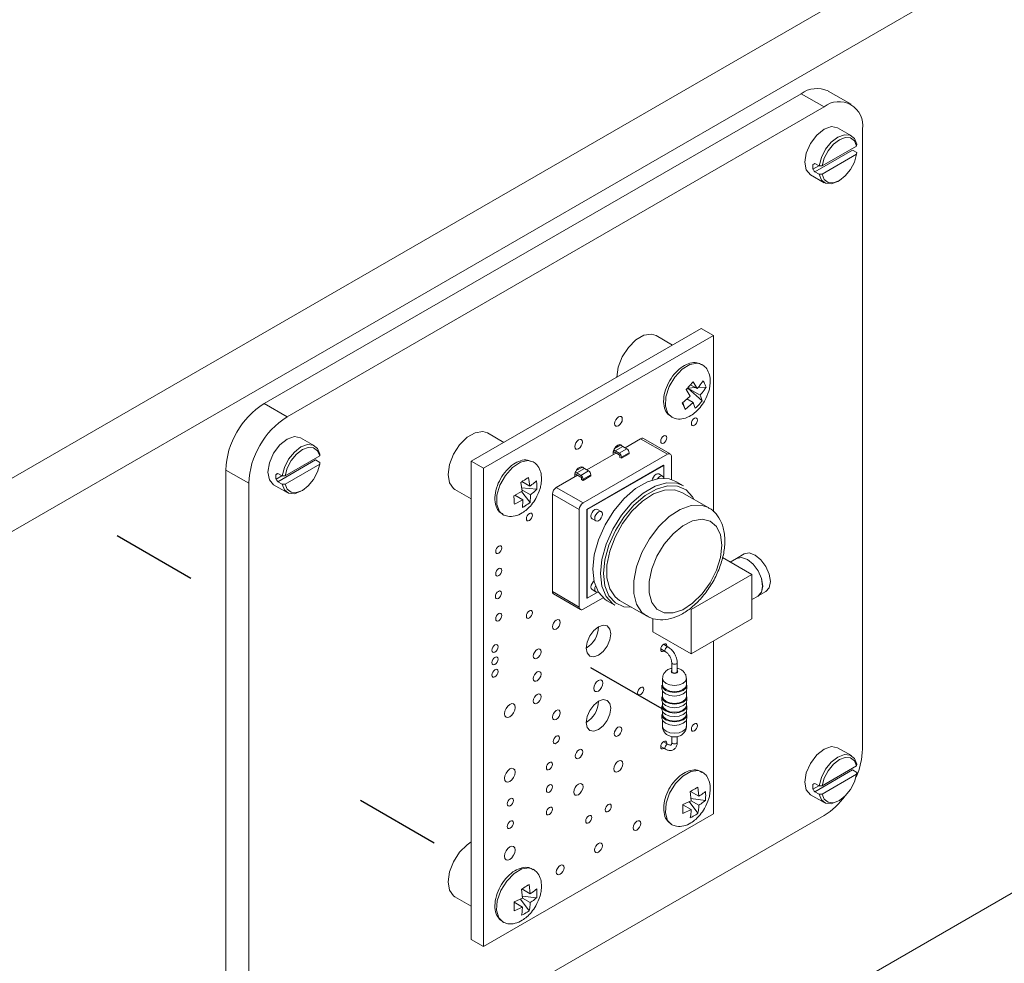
# Model space of a CAD drawing. Header units: millimetres. Extents: x 0 to 210, y 0 to 297.
# Tile 5 of 10: x 75 to 93, y 167 to 184. Entities that reach past the tile are written whole.
import ezdxf

# ---------------------------------------------------------------- set-up
doc = ezdxf.new("R2010")
doc.units = ezdxf.units.MM
doc.linetypes.add('CENTERX2', pattern=[20.32, 12.7, -2.54, 2.54, -2.54])

msp = doc.modelspace()

# ---------------------------------------------------------------- linework, layer by layer
at = {"color": 7, "linetype": 'Continuous', "lineweight": 15}
for p, q in [((74.753, 175.379), (109.543, 195.463)), ((74.753, 174.399), (109.543, 194.483)), ((89.744, 182.727), (79.844, 177.012)), ((90.168, 182.482), (89.744, 182.727)), ((90.668, 182.531), (90.243, 182.776)), ((90.168, 182.482), (80.268, 176.767)), ((90.672, 181.951), (90.418, 182.098)), ((90.875, 170.642), (90.875, 182.073)), ((90.132, 181.394), (90.769, 181.762)), ((90.769, 181.762), (90.77, 181.795)), ((89.997, 181.287), (90.691, 181.688)), ((90.132, 181.242), (90.769, 181.61)), ((90.691, 181.688), (90.77, 181.643)), ((90.77, 181.643), (90.769, 181.61)), ((89.964, 181.42), (89.997, 181.439)), ((89.964, 181.333), (90.072, 181.395)), ((89.997, 181.439), (90.075, 181.394)), ((90.075, 181.394), (90.132, 181.394)), ((89.918, 181.232), (90.172, 181.085)), ((90.075, 181.242), (89.997, 181.287)), ((90.132, 181.242), (90.075, 181.242)), ((90.422, 181.11), (90.451, 181.126)), ((87.905, 178.399), (83.662, 175.95)), ((88.131, 178.269), (83.889, 175.82)), ((87.374, 178.092), (87.074, 178.266)), ((88.131, 178.269), (87.905, 178.399)), ((88.131, 175.016), (88.131, 178.269)), ((87.827, 177.288), (87.705, 177.358)), ((87.827, 177.288), (87.756, 177.413)), ((87.697, 177.149), (87.626, 177.274)), ((87.629, 177.268), (87.658, 177.299)), ((87.658, 177.299), (87.796, 177.306)), ((87.658, 177.299), (87.92, 177.064)), ((87.883, 177.17), (87.658, 177.299)), ((87.844, 177.308), (87.993, 177.315)), ((80.268, 176.767), (79.844, 177.012)), ((87.697, 177.149), (87.553, 177.023)), ((87.608, 176.905), (87.567, 177.035)), ((87.753, 177.031), (87.608, 176.905)), ((87.753, 177.031), (87.638, 177.097)), ((84.262, 176.296), (83.962, 176.47)), ((80.773, 176.236), (80.518, 176.383)), ((86.787, 176.364), (86.5, 176.198)), ((87.282, 176.078), (86.787, 176.364)), ((87.332, 176.083), (86.837, 176.369)), ((80.87, 176.047), (80.87, 176.08)), ((87.282, 176.078), (85.726, 175.18)), ((86.331, 176.1), (85.793, 175.79)), ((86.459, 176.222), (86.317, 176.141)), ((86.392, 176.097), (86.317, 176.141)), ((86.392, 176.065), (86.317, 176.108)), ((86.534, 176.179), (86.392, 176.097)), ((86.575, 176.107), (86.434, 176.025)), ((86.575, 176.086), (86.434, 176.005)), ((86.534, 176.179), (86.459, 176.222)), ((86.575, 176.107), (86.575, 176.086)), ((80.097, 175.572), (80.792, 175.973)), ((80.233, 175.679), (80.87, 176.047)), ((80.792, 175.973), (80.87, 175.928)), ((80.87, 175.928), (80.87, 175.895)), ((83.889, 175.82), (83.662, 175.95)), ((83.662, 175.95), (83.662, 167.131)), ((86.405, 176.042), (86.405, 176.021)), ((86.434, 176.005), (86.405, 176.021)), ((86.434, 176.025), (86.434, 176.005)), ((87.353, 175.614), (87.353, 176.037)), ((79.561, 175.542), (79.137, 175.787)), ((79.137, 175.787), (79.137, 164.355)), ((80.065, 175.705), (80.097, 175.724)), ((80.097, 175.724), (80.175, 175.679)), ((80.233, 175.527), (80.87, 175.895)), ((83.889, 175.82), (83.889, 167.001)), ((85.61, 175.733), (85.752, 175.814)), ((85.685, 175.689), (85.61, 175.733)), ((85.685, 175.689), (85.826, 175.771)), ((85.826, 175.771), (85.752, 175.814)), ((87.211, 175.874), (85.797, 175.058)), ((87.213, 175.873), (85.799, 175.057)), ((87.192, 175.674), (87.121, 175.715)), ((87.213, 175.873), (87.211, 175.874)), ((87.213, 175.636), (87.213, 175.873)), ((79.561, 175.542), (79.561, 164.11)), ((80.065, 175.618), (80.172, 175.681)), ((80.175, 175.527), (80.097, 175.572)), ((80.175, 175.679), (80.233, 175.679)), ((84.603, 175.395), (84.576, 175.558)), ((84.744, 175.488), (84.598, 175.573)), ((84.744, 175.488), (84.717, 175.652)), ((85.624, 175.692), (85.231, 175.466)), ((85.685, 175.657), (85.61, 175.7)), ((85.698, 175.634), (85.698, 175.613)), ((85.698, 175.613), (85.726, 175.596)), ((85.726, 175.617), (85.868, 175.699)), ((85.726, 175.596), (85.868, 175.678)), ((85.726, 175.617), (85.726, 175.596)), ((85.868, 175.699), (85.868, 175.678)), ((87.579, 175.495), (87.438, 175.577)), ((80.018, 175.517), (80.273, 175.37)), ((80.233, 175.527), (80.175, 175.527)), ((80.523, 175.395), (80.551, 175.411)), ((83.362, 175.43), (83.662, 175.257)), ((84.603, 175.395), (84.448, 175.314)), ((84.589, 175.388), (84.748, 175.188)), ((84.593, 175.456), (84.875, 175.433)), ((84.754, 175.332), (84.599, 175.421)), ((85.726, 175.18), (85.231, 175.466)), ((88.042, 175.089), (87.547, 175.375)), ((84.613, 175.238), (84.459, 175.157)), ((84.613, 175.238), (84.466, 175.323)), ((85.656, 175.058), (85.161, 175.343)), ((85.161, 175.343), (85.161, 173.547)), ((85.656, 175.058), (85.656, 173.261)), ((85.797, 175.058), (85.797, 173.424)), ((85.799, 175.057), (85.797, 175.058)), ((85.799, 175.057), (85.799, 173.424)), ((86.061, 175.021), (85.99, 175.062)), ((85.89, 174.888), (85.961, 174.848)), ((88.838, 173.859), (88.297, 174.172)), ((88.554, 174.157), (88.439, 174.09)), ((88.696, 174.239), (88.555, 174.158)), ((88.838, 173.859), (87.721, 173.214)), ((88.838, 173.043), (88.838, 173.859)), ((85.656, 173.261), (85.161, 173.547)), ((85.799, 173.424), (86.004, 173.542)), ((85.89, 173.582), (85.961, 173.541)), ((88.955, 173.465), (89.096, 173.546)), ((85.181, 173.501), (85.676, 173.215)), ((85.726, 173.22), (86.093, 173.432)), ((85.799, 173.424), (85.797, 173.424)), ((86.168, 173.377), (86.309, 173.295)), ((86.397, 173.383), (86.892, 173.097)), ((88.838, 173.397), (88.954, 173.464)), ((87.721, 173.214), (87.721, 172.398)), ((87.014, 173.052), (87.014, 172.806)), ((87.721, 172.398), (88.838, 173.043)), ((85.679, 163.396), (102.01, 172.824)), ((87.721, 172.398), (87.014, 172.806)), ((88.131, 169.45), (88.131, 172.635)), ((87.156, 172.487), (87.244, 172.436)), ((87.294, 172.523), (87.206, 172.574)), ((87.36, 172.235), (87.36, 172.071)), ((87.46, 172.071), (87.46, 172.235)), ((87.19, 171.941), (87.19, 171.827)), ((87.63, 171.827), (87.63, 171.941)), ((87.18, 171.818), (87.18, 171.753)), ((87.64, 171.753), (87.64, 171.818)), ((87.18, 171.602), (87.18, 171.537)), ((87.19, 171.714), (87.19, 171.61)), ((87.63, 171.61), (87.63, 171.714)), ((87.64, 171.537), (87.64, 171.602)), ((87.18, 171.439), (87.18, 171.374)), ((87.19, 171.498), (87.19, 171.447)), ((87.63, 171.447), (87.63, 171.498)), ((87.64, 171.374), (87.64, 171.439)), ((87.18, 171.276), (87.18, 171.21)), ((87.19, 171.335), (87.19, 171.284)), ((87.63, 171.284), (87.63, 171.335)), ((87.64, 171.21), (87.64, 171.276)), ((87.19, 171.172), (87.19, 171.059)), ((87.63, 171.059), (87.63, 171.172)), ((87.36, 170.871), (87.36, 170.765)), ((87.46, 170.765), (87.46, 170.873)), ((87.156, 170.691), (87.244, 170.64)), ((87.294, 170.727), (87.206, 170.777)), ((87.294, 170.727), (87.293, 170.727)), ((90.672, 170.52), (90.418, 170.667)), ((90.132, 169.962), (90.769, 170.33)), ((90.769, 170.33), (90.77, 170.363)), ((89.997, 169.855), (90.691, 170.256)), ((90.132, 169.81), (90.769, 170.178)), ((90.691, 170.256), (90.77, 170.211)), ((90.77, 170.211), (90.769, 170.178)), ((87.861, 169.77), (87.844, 169.939)), ((89.964, 169.988), (89.997, 170.007)), ((89.964, 169.902), (90.072, 169.964)), ((89.997, 170.007), (90.075, 169.962)), ((90.075, 169.962), (90.132, 169.962)), ((87.719, 169.688), (87.702, 169.857)), ((87.861, 169.77), (87.705, 169.859)), ((87.715, 169.727), (87.982, 169.696)), ((89.918, 169.8), (90.172, 169.654)), ((90.075, 169.81), (89.997, 169.855)), ((90.132, 169.81), (90.075, 169.81)), ((87.719, 169.688), (87.564, 169.618)), ((87.719, 169.525), (87.564, 169.614)), ((87.684, 169.672), (87.844, 169.457)), ((87.861, 169.606), (87.719, 169.688)), ((90.422, 169.678), (90.451, 169.695)), ((80.268, 163.702), (90.168, 169.417)), ((83.889, 167.001), (88.131, 169.45)), ((87.719, 169.525), (87.564, 169.455)), ((84.749, 167.974), (84.732, 168.143)), ((83.362, 167.918), (83.662, 167.745)), ((84.608, 167.892), (84.591, 168.061)), ((84.749, 167.974), (84.594, 168.063)), ((84.604, 167.931), (84.871, 167.9)), ((84.608, 167.892), (84.453, 167.822)), ((84.608, 167.729), (84.453, 167.818)), ((84.608, 167.729), (84.453, 167.659)), ((84.573, 167.876), (84.732, 167.661)), ((84.749, 167.81), (84.608, 167.892)), ((83.889, 167.001), (83.662, 167.131))]:
    msp.add_line(p, q, dxfattribs=at)
at = {"color": 8, "linetype": 'Continuous', "lineweight": 15}
for p, q in [((86.42, 176.25), (86.306, 176.185)), ((85.599, 175.777), (85.712, 175.842))]:
    msp.add_line(p, q, dxfattribs=at)
at = {"color": 7, "linetype": 'CENTERX2'}
for p, q in [((78.496, 173.786), (77.137, 174.571)), ((85.862, 172.148), (87.221, 171.364)), ((81.621, 169.698), (82.98, 168.913))]:
    msp.add_line(p, q, dxfattribs=at)
at = {"color": 7, "linetype": 'Continuous', "lineweight": 15, "flags": 128}
for points in [[(90.418, 182.098), (90.303, 182.12), (90.168, 182.073), (90.032, 181.964), (89.918, 181.809), (89.841, 181.633), (89.814, 181.461), (89.841, 181.32), (89.918, 181.232), (89.918, 181.232)], [(90.77, 181.795), (90.727, 181.901), (90.648, 181.963), (90.542, 181.971), (90.422, 181.926), (90.302, 181.833), (90.197, 181.702), (90.118, 181.55), (90.075, 181.394)], [(90.769, 181.762), (90.729, 181.857), (90.656, 181.912), (90.56, 181.919), (90.451, 181.877), (90.342, 181.793), (90.245, 181.674), (90.173, 181.536), (90.132, 181.394)], [(90.132, 181.242), (90.173, 181.146), (90.245, 181.092), (90.342, 181.085), (90.451, 181.126), (90.56, 181.211), (90.656, 181.329), (90.729, 181.467), (90.769, 181.61)], [(90.075, 181.242), (90.118, 181.135), (90.197, 181.074), (90.302, 181.065), (90.422, 181.11), (90.422, 181.11)], [(87.074, 178.266), (86.986, 178.293), (86.847, 178.271), (86.7, 178.186), (86.562, 178.048), (86.449, 177.873), (86.375, 177.683), (86.349, 177.501)], [(87.918, 177.732), (87.834, 177.758), (87.696, 177.735), (87.551, 177.645), (87.417, 177.502), (87.313, 177.325), (87.252, 177.137), (87.243, 176.964), (87.288, 176.83), (87.363, 176.759)], [(86.378, 176.766), (86.351, 176.745), (86.328, 176.714), (86.312, 176.678), (86.307, 176.644), (86.312, 176.616), (86.328, 176.598), (86.351, 176.594), (86.378, 176.603), (86.405, 176.625), (86.428, 176.656), (86.443, 176.691), (86.448, 176.726), (86.443, 176.754), (86.428, 176.771), (86.405, 176.776), (86.378, 176.766)], [(87.778, 176.742), (87.756, 176.724), (87.738, 176.7), (87.726, 176.672), (87.722, 176.644), (87.726, 176.622), (87.738, 176.608), (87.756, 176.604), (87.778, 176.612), (87.8, 176.629), (87.818, 176.654), (87.83, 176.682), (87.834, 176.709), (87.83, 176.732), (87.818, 176.746), (87.8, 176.749), (87.778, 176.742)], [(83.962, 176.47), (83.875, 176.497), (83.736, 176.475), (83.589, 176.39), (83.45, 176.252), (83.337, 176.077), (83.264, 175.887), (83.238, 175.705), (83.264, 175.552), (83.337, 175.447), (83.362, 175.43)], [(80.518, 176.383), (80.404, 176.406), (80.268, 176.358), (80.133, 176.249), (80.018, 176.095), (79.942, 175.918), (79.915, 175.746), (79.942, 175.605), (80.018, 175.517), (80.018, 175.517)], [(85.642, 176.342), (85.615, 176.32), (85.592, 176.289), (85.577, 176.254), (85.572, 176.219), (85.577, 176.191), (85.592, 176.174), (85.615, 176.169), (85.642, 176.179), (85.67, 176.2), (85.692, 176.231), (85.708, 176.267), (85.713, 176.301), (85.708, 176.329), (85.692, 176.347), (85.67, 176.351), (85.642, 176.342)], [(87.212, 176.415), (87.191, 176.398), (87.172, 176.373), (87.16, 176.345), (87.156, 176.318), (87.16, 176.295), (87.172, 176.281), (87.191, 176.278), (87.212, 176.285), (87.234, 176.302), (87.252, 176.327), (87.264, 176.355), (87.269, 176.383), (87.264, 176.405), (87.252, 176.419), (87.234, 176.423), (87.212, 176.415)], [(80.87, 176.08), (80.827, 176.187), (80.748, 176.248), (80.643, 176.257), (80.523, 176.212), (80.403, 176.118), (80.297, 175.987), (80.218, 175.835), (80.175, 175.679)], [(80.87, 176.047), (80.829, 176.142), (80.757, 176.197), (80.66, 176.204), (80.551, 176.163), (80.442, 176.078), (80.346, 175.96), (80.273, 175.821), (80.233, 175.679)], [(86.438, 176.236), (86.424, 176.25), (86.396, 176.255), (86.364, 176.244)], [(84.807, 175.936), (84.709, 175.963), (84.569, 175.932), (84.424, 175.836), (84.293, 175.688), (84.193, 175.508), (84.137, 175.321), (84.135, 175.151), (84.185, 175.022), (84.252, 174.963)], [(80.233, 175.527), (80.273, 175.432), (80.346, 175.377), (80.442, 175.37), (80.551, 175.411), (80.66, 175.496), (80.757, 175.614), (80.829, 175.753), (80.87, 175.895)], [(85.73, 175.828), (85.716, 175.842), (85.689, 175.847), (85.656, 175.836)], [(87.121, 175.715), (87.098, 175.719), (87.071, 175.71), (87.044, 175.688), (87.021, 175.657), (87.006, 175.622), (87.002, 175.603)], [(86.168, 173.377), (86.13, 173.401), (86.008, 173.536), (85.931, 173.725), (85.905, 173.959), (85.931, 174.222), (86.008, 174.5), (86.13, 174.777), (86.293, 175.036), (86.484, 175.263), (86.694, 175.444), (86.911, 175.569), (87.121, 175.63), (87.313, 175.625), (87.438, 175.577)], [(86.309, 173.295), (86.272, 173.32), (86.149, 173.454), (86.072, 173.644), (86.046, 173.877), (86.072, 174.14), (86.149, 174.418), (86.272, 174.695), (86.434, 174.954), (86.626, 175.181), (86.836, 175.362), (87.052, 175.487), (87.263, 175.549), (87.454, 175.543), (87.579, 175.495)], [(87.212, 175.636), (87.207, 175.656), (87.192, 175.674), (87.169, 175.678), (87.142, 175.669), (87.115, 175.647), (87.099, 175.627)], [(80.175, 175.527), (80.218, 175.42), (80.297, 175.359), (80.403, 175.35), (80.523, 175.395), (80.523, 175.395)], [(86.616, 173.257), (86.478, 173.267), (86.321, 173.337), (86.202, 173.468), (86.128, 173.651), (86.103, 173.877), (86.128, 174.132), (86.202, 174.401), (86.321, 174.669), (86.478, 174.92), (86.664, 175.14), (86.868, 175.316), (87.077, 175.437), (87.281, 175.496), (87.466, 175.491), (87.623, 175.421), (87.742, 175.29), (87.766, 175.248)], [(86.397, 173.383), (86.315, 173.447), (86.216, 173.597), (86.166, 173.796), (86.166, 174.031), (86.216, 174.288), (86.315, 174.551), (86.454, 174.803), (86.626, 175.029), (86.82, 175.213), (87.023, 175.346), (87.224, 175.417), (87.408, 175.423), (87.547, 175.375)], [(84.737, 174.987), (84.716, 174.969), (84.697, 174.944), (84.685, 174.916), (84.681, 174.889), (84.685, 174.866), (84.697, 174.852), (84.716, 174.849), (84.737, 174.856), (84.759, 174.874), (84.777, 174.898), (84.789, 174.927), (84.794, 174.954), (84.789, 174.976), (84.777, 174.99), (84.759, 174.994), (84.737, 174.987)], [(85.99, 175.062), (85.967, 175.066), (85.94, 175.057), (85.913, 175.035), (85.89, 175.004), (85.875, 174.969), (85.869, 174.934), (85.875, 174.906), (85.89, 174.888), (85.89, 174.888)], [(85.94, 174.893), (85.945, 174.865), (85.961, 174.848), (85.984, 174.843), (86.011, 174.853), (86.038, 174.874), (86.061, 174.905), (86.076, 174.941), (86.081, 174.975), (86.076, 175.003), (86.061, 175.021), (86.038, 175.025), (86.011, 175.016), (85.984, 174.994), (85.961, 174.963), (85.945, 174.928), (85.94, 174.893)], [(88.281, 174.399), (88.256, 174.176), (88.183, 173.94), (88.067, 173.709), (87.918, 173.501), (87.745, 173.331), (87.563, 173.211), (87.384, 173.151), (87.221, 173.154), (87.088, 173.221), (86.993, 173.347), (86.943, 173.522), (86.943, 173.733), (86.993, 173.965), (87.088, 174.2), (87.221, 174.422), (87.384, 174.613), (87.563, 174.759), (87.745, 174.85), (87.918, 174.879), (88.067, 174.843), (88.183, 174.746), (88.256, 174.594), (88.281, 174.399)], [(84.171, 174.384), (84.15, 174.366), (84.132, 174.342), (84.119, 174.313), (84.115, 174.286), (84.119, 174.264), (84.132, 174.249), (84.15, 174.246), (84.171, 174.253), (84.193, 174.271), (84.211, 174.295), (84.224, 174.324), (84.228, 174.351), (84.224, 174.374), (84.211, 174.388), (84.193, 174.391), (84.171, 174.384)], [(88.554, 174.157), (88.645, 174.175), (88.754, 174.137)], [(88.555, 174.158), (88.647, 174.175), (88.755, 174.138)], [(88.696, 174.239), (88.788, 174.257), (88.896, 174.219)], [(88.754, 174.137), (88.862, 174.05), (88.954, 173.926), (89.015, 173.785), (89.036, 173.647), (89.015, 173.535), (88.954, 173.464), (88.954, 173.464)], [(88.755, 174.138), (88.863, 174.05), (88.955, 173.927), (89.016, 173.785), (89.038, 173.648), (89.016, 173.535), (88.955, 173.465), (88.955, 173.465)], [(88.896, 174.219), (89.005, 174.132), (89.096, 174.008), (89.158, 173.867), (89.179, 173.73), (89.158, 173.617), (89.096, 173.546), (89.096, 173.546)], [(84.171, 173.969), (84.15, 173.951), (84.132, 173.927), (84.119, 173.899), (84.115, 173.871), (84.119, 173.849), (84.132, 173.835), (84.15, 173.831), (84.171, 173.839), (84.193, 173.856), (84.211, 173.881), (84.224, 173.909), (84.228, 173.936), (84.224, 173.959), (84.211, 173.973), (84.193, 173.976), (84.171, 173.969)], [(85.927, 173.741), (85.913, 173.728), (85.89, 173.697), (85.875, 173.662), (85.869, 173.628), (85.875, 173.6), (85.89, 173.582), (85.89, 173.582)], [(84.165, 173.55), (84.143, 173.533), (84.125, 173.508), (84.113, 173.48), (84.108, 173.452), (84.113, 173.43), (84.125, 173.416), (84.143, 173.412), (84.165, 173.42), (84.186, 173.437), (84.205, 173.462), (84.217, 173.49), (84.221, 173.518), (84.217, 173.54), (84.205, 173.554), (84.186, 173.558), (84.165, 173.55)], [(85.955, 173.646), (85.945, 173.621), (85.94, 173.587), (85.945, 173.559), (85.961, 173.541), (85.984, 173.537), (86.004, 173.542)], [(84.737, 173.19), (84.716, 173.173), (84.697, 173.148), (84.685, 173.12), (84.681, 173.092), (84.685, 173.07), (84.697, 173.056), (84.716, 173.052), (84.737, 173.06), (84.759, 173.077), (84.777, 173.102), (84.789, 173.13), (84.794, 173.157), (84.789, 173.18), (84.777, 173.194), (84.759, 173.197), (84.737, 173.19)], [(84.171, 173.139), (84.15, 173.122), (84.132, 173.097), (84.119, 173.069), (84.115, 173.042), (84.119, 173.019), (84.132, 173.005), (84.15, 173.001), (84.171, 173.009), (84.193, 173.026), (84.211, 173.051), (84.224, 173.079), (84.228, 173.107), (84.224, 173.129), (84.211, 173.143), (84.193, 173.147), (84.171, 173.139)], [(85.232, 173.019), (85.205, 172.997), (85.182, 172.966), (85.167, 172.93), (85.161, 172.896), (85.167, 172.868), (85.182, 172.85), (85.205, 172.846), (85.232, 172.855), (85.259, 172.877), (85.282, 172.908), (85.298, 172.943), (85.303, 172.978), (85.298, 173.006), (85.282, 173.024), (85.259, 173.028), (85.232, 173.019)], [(86.01, 172.896), (85.923, 172.826), (85.85, 172.727), (85.801, 172.614), (85.784, 172.504), (85.801, 172.414), (85.85, 172.357), (85.923, 172.343), (86.01, 172.373), (86.097, 172.443), (86.17, 172.542), (86.219, 172.655), (86.236, 172.765), (86.219, 172.855), (86.17, 172.912), (86.097, 172.926), (86.01, 172.896)], [(84.101, 172.561), (84.079, 172.544), (84.061, 172.519), (84.049, 172.491), (84.045, 172.464), (84.049, 172.441), (84.061, 172.427), (84.079, 172.424), (84.101, 172.431), (84.123, 172.449), (84.141, 172.473), (84.153, 172.501), (84.157, 172.529), (84.153, 172.551), (84.141, 172.565), (84.123, 172.569), (84.101, 172.561)], [(84.879, 172.478), (84.852, 172.456), (84.829, 172.425), (84.813, 172.39), (84.808, 172.356), (84.813, 172.327), (84.829, 172.31), (84.852, 172.305), (84.879, 172.315), (84.906, 172.337), (84.929, 172.368), (84.944, 172.403), (84.95, 172.437), (84.944, 172.465), (84.929, 172.483), (84.906, 172.488), (84.879, 172.478)], [(87.212, 172.578), (87.191, 172.56), (87.172, 172.535), (87.16, 172.507), (87.156, 172.48), (87.16, 172.457), (87.172, 172.443), (87.191, 172.44), (87.212, 172.447), (87.218, 172.451)], [(87.268, 172.538), (87.269, 172.545), (87.264, 172.567), (87.252, 172.581), (87.234, 172.585), (87.212, 172.578)], [(84.101, 172.333), (84.079, 172.315), (84.061, 172.291), (84.049, 172.263), (84.045, 172.235), (84.049, 172.213), (84.061, 172.199), (84.079, 172.195), (84.101, 172.203), (84.123, 172.22), (84.141, 172.245), (84.153, 172.273), (84.157, 172.3), (84.153, 172.323), (84.141, 172.337), (84.123, 172.34), (84.101, 172.333)], [(84.101, 172.104), (84.079, 172.087), (84.061, 172.062), (84.049, 172.034), (84.045, 172.007), (84.049, 171.984), (84.061, 171.97), (84.079, 171.967), (84.101, 171.974), (84.123, 171.991), (84.141, 172.016), (84.153, 172.044), (84.157, 172.072), (84.153, 172.094), (84.141, 172.108), (84.123, 172.112), (84.101, 172.104)], [(84.879, 172.063), (84.852, 172.042), (84.829, 172.011), (84.813, 171.975), (84.808, 171.941), (84.813, 171.913), (84.829, 171.895), (84.852, 171.891), (84.879, 171.9), (84.906, 171.922), (84.929, 171.953), (84.944, 171.988), (84.95, 172.023), (84.944, 172.051), (84.929, 172.068), (84.906, 172.073), (84.879, 172.063)], [(86.007, 171.907), (85.975, 171.881), (85.947, 171.844), (85.929, 171.801), (85.922, 171.76), (85.929, 171.727), (85.947, 171.705), (85.975, 171.7), (86.007, 171.711), (86.039, 171.737), (86.067, 171.775), (86.085, 171.817), (86.092, 171.858), (86.085, 171.892), (86.067, 171.913), (86.039, 171.918), (86.007, 171.907)], [(87.36, 172.071), (87.364, 172.06), (87.375, 172.051)], [(87.375, 172.051), (87.391, 172.045), (87.41, 172.043), (87.429, 172.045), (87.446, 172.051), (87.456, 172.06), (87.46, 172.071)], [(86.788, 171.777), (86.766, 171.759), (86.748, 171.735), (86.736, 171.706), (86.731, 171.679), (86.736, 171.656), (86.748, 171.642), (86.766, 171.639), (86.788, 171.646), (86.81, 171.664), (86.828, 171.689), (86.84, 171.717), (86.844, 171.744), (86.84, 171.767), (86.828, 171.781), (86.81, 171.784), (86.788, 171.777)], [(87.248, 171.724), (87.198, 171.768), (87.18, 171.818)], [(87.18, 171.753), (87.198, 171.702), (87.248, 171.659), (87.322, 171.63), (87.41, 171.62), (87.498, 171.63), (87.573, 171.659), (87.623, 171.702), (87.64, 171.753), (87.64, 171.753)], [(87.19, 171.827), (87.207, 171.778), (87.255, 171.737)], [(87.64, 171.818), (87.623, 171.768), (87.573, 171.724), (87.498, 171.696), (87.41, 171.686), (87.322, 171.696), (87.248, 171.724)], [(87.255, 171.737), (87.326, 171.709), (87.41, 171.7), (87.494, 171.709), (87.566, 171.737), (87.613, 171.778), (87.63, 171.827)], [(84.879, 171.649), (84.852, 171.627), (84.829, 171.596), (84.813, 171.56), (84.808, 171.526), (84.813, 171.498), (84.829, 171.48), (84.852, 171.476), (84.879, 171.485), (84.906, 171.507), (84.929, 171.538), (84.944, 171.573), (84.95, 171.608), (84.944, 171.636), (84.929, 171.654), (84.906, 171.658), (84.879, 171.649)], [(86.01, 171.524), (85.923, 171.454), (85.85, 171.355), (85.8, 171.242), (85.783, 171.132), (85.8, 171.042), (85.85, 170.985), (85.923, 170.971), (86.01, 171.001), (86.096, 171.071), (86.17, 171.17), (86.219, 171.283), (86.236, 171.393), (86.219, 171.483), (86.17, 171.539), (86.096, 171.554), (86.01, 171.524)], [(87.248, 171.508), (87.198, 171.551), (87.18, 171.602)], [(87.19, 171.61), (87.207, 171.562), (87.255, 171.521)], [(87.64, 171.602), (87.623, 171.551), (87.573, 171.508), (87.498, 171.48), (87.41, 171.47), (87.322, 171.48), (87.248, 171.508)], [(87.255, 171.521), (87.326, 171.493), (87.41, 171.483), (87.494, 171.493), (87.566, 171.521), (87.613, 171.562), (87.63, 171.61)], [(84.375, 171.466), (84.337, 171.435), (84.305, 171.392), (84.284, 171.342), (84.276, 171.294), (84.284, 171.255), (84.305, 171.23), (84.337, 171.224), (84.375, 171.237), (84.413, 171.267), (84.445, 171.311), (84.467, 171.36), (84.474, 171.408), (84.467, 171.448), (84.445, 171.473), (84.413, 171.479), (84.375, 171.466)], [(85.232, 171.353), (85.205, 171.331), (85.182, 171.3), (85.167, 171.265), (85.161, 171.23), (85.167, 171.202), (85.182, 171.184), (85.205, 171.18), (85.232, 171.189), (85.259, 171.211), (85.282, 171.242), (85.298, 171.278), (85.303, 171.312), (85.298, 171.34), (85.282, 171.358), (85.259, 171.362), (85.232, 171.353)], [(87.18, 171.537), (87.198, 171.486), (87.248, 171.443), (87.322, 171.414), (87.41, 171.404), (87.498, 171.414), (87.573, 171.443), (87.623, 171.486), (87.64, 171.537), (87.64, 171.537)], [(87.248, 171.345), (87.198, 171.388), (87.18, 171.439)], [(87.18, 171.374), (87.198, 171.323), (87.248, 171.28), (87.322, 171.251), (87.41, 171.241), (87.498, 171.251), (87.573, 171.28), (87.623, 171.323), (87.64, 171.374), (87.64, 171.374)], [(87.19, 171.447), (87.207, 171.399), (87.255, 171.357)], [(87.64, 171.439), (87.623, 171.388), (87.573, 171.345), (87.498, 171.316), (87.41, 171.306), (87.322, 171.316), (87.248, 171.345)], [(87.255, 171.357), (87.326, 171.33), (87.41, 171.32), (87.494, 171.33), (87.566, 171.357), (87.613, 171.399), (87.63, 171.447)], [(87.248, 171.182), (87.198, 171.225), (87.18, 171.276)], [(87.18, 171.21), (87.198, 171.16), (87.248, 171.116), (87.322, 171.088), (87.41, 171.078), (87.498, 171.088), (87.573, 171.116), (87.623, 171.16), (87.64, 171.21)], [(87.19, 171.284), (87.207, 171.235), (87.255, 171.194)], [(87.64, 171.276), (87.623, 171.225), (87.573, 171.182), (87.498, 171.153), (87.41, 171.143), (87.322, 171.153), (87.248, 171.182)], [(87.255, 171.194), (87.326, 171.167), (87.41, 171.157), (87.494, 171.167), (87.566, 171.194), (87.613, 171.235), (87.63, 171.284)], [(86.369, 171.043), (86.343, 171.022), (86.321, 170.992), (86.306, 170.958), (86.301, 170.925), (86.306, 170.898), (86.321, 170.881), (86.343, 170.876), (86.369, 170.885), (86.395, 170.906), (86.417, 170.936), (86.432, 170.97), (86.437, 171.004), (86.432, 171.031), (86.417, 171.048), (86.395, 171.052), (86.369, 171.043)], [(87.778, 171.108), (87.756, 171.09), (87.738, 171.066), (87.726, 171.037), (87.722, 171.01), (87.726, 170.987), (87.738, 170.973), (87.756, 170.97), (87.778, 170.977), (87.8, 170.995), (87.818, 171.019), (87.83, 171.048), (87.834, 171.075), (87.83, 171.097), (87.818, 171.112), (87.8, 171.115), (87.778, 171.108)], [(85.232, 170.879), (85.211, 170.861), (85.192, 170.837), (85.18, 170.808), (85.176, 170.781), (85.18, 170.758), (85.192, 170.744), (85.211, 170.741), (85.232, 170.748), (85.254, 170.766), (85.272, 170.79), (85.285, 170.819), (85.289, 170.846), (85.285, 170.869), (85.272, 170.883), (85.254, 170.886), (85.232, 170.879)], [(85.651, 170.628), (85.625, 170.607), (85.602, 170.577), (85.588, 170.543), (85.582, 170.51), (85.588, 170.483), (85.602, 170.466), (85.625, 170.462), (85.651, 170.471), (85.677, 170.492), (85.699, 170.522), (85.714, 170.556), (85.719, 170.589), (85.714, 170.616), (85.699, 170.633), (85.677, 170.637), (85.651, 170.628)], [(87.212, 170.781), (87.191, 170.764), (87.172, 170.739), (87.16, 170.711), (87.156, 170.683), (87.16, 170.661), (87.172, 170.647), (87.191, 170.643), (87.212, 170.651), (87.218, 170.655)], [(87.268, 170.741), (87.269, 170.748), (87.264, 170.771), (87.252, 170.785), (87.234, 170.789), (87.212, 170.781)], [(90.418, 170.667), (90.303, 170.689), (90.168, 170.642), (90.032, 170.533), (89.918, 170.378), (89.841, 170.201), (89.814, 170.029), (89.841, 169.889), (89.918, 169.8), (89.918, 169.8)], [(90.77, 170.363), (90.727, 170.47), (90.648, 170.531), (90.542, 170.54), (90.422, 170.495), (90.302, 170.401), (90.197, 170.271), (90.118, 170.118), (90.075, 169.962)], [(90.769, 170.33), (90.729, 170.426), (90.656, 170.48), (90.56, 170.487), (90.451, 170.446), (90.342, 170.361), (90.245, 170.243), (90.173, 170.105), (90.132, 169.962)], [(84.375, 170.274), (84.337, 170.243), (84.305, 170.2), (84.284, 170.15), (84.276, 170.102), (84.284, 170.062), (84.305, 170.038), (84.337, 170.031), (84.375, 170.045), (84.413, 170.075), (84.445, 170.119), (84.467, 170.168), (84.474, 170.216), (84.467, 170.256), (84.445, 170.28), (84.413, 170.287), (84.375, 170.274)], [(85.105, 170.394), (85.083, 170.377), (85.065, 170.352), (85.053, 170.324), (85.048, 170.296), (85.053, 170.274), (85.065, 170.26), (85.083, 170.256), (85.105, 170.264), (85.127, 170.281), (85.145, 170.306), (85.157, 170.334), (85.162, 170.362), (85.157, 170.384), (85.145, 170.398), (85.127, 170.402), (85.105, 170.394)], [(86.375, 170.421), (86.342, 170.395), (86.315, 170.358), (86.297, 170.315), (86.29, 170.274), (86.297, 170.24), (86.315, 170.219), (86.342, 170.214), (86.375, 170.225), (86.407, 170.251), (86.435, 170.288), (86.453, 170.331), (86.46, 170.372), (86.453, 170.406), (86.435, 170.427), (86.407, 170.432), (86.375, 170.421)], [(87.92, 170.219), (87.845, 170.245), (87.709, 170.227), (87.564, 170.143), (87.428, 170.004), (87.32, 169.829), (87.255, 169.641), (87.242, 169.466), (87.282, 169.327), (87.363, 169.247)], [(90.132, 169.81), (90.173, 169.715), (90.245, 169.66), (90.342, 169.653), (90.451, 169.695), (90.56, 169.779), (90.656, 169.898), (90.729, 170.036), (90.769, 170.178)], [(85.105, 169.979), (85.083, 169.962), (85.065, 169.937), (85.053, 169.909), (85.048, 169.882), (85.053, 169.859), (85.065, 169.845), (85.083, 169.841), (85.105, 169.849), (85.127, 169.866), (85.145, 169.891), (85.157, 169.919), (85.162, 169.947), (85.157, 169.969), (85.145, 169.983), (85.127, 169.987), (85.105, 169.979)], [(85.639, 169.996), (85.607, 169.97), (85.579, 169.933), (85.561, 169.89), (85.554, 169.849), (85.561, 169.816), (85.579, 169.794), (85.607, 169.789), (85.639, 169.8), (85.672, 169.827), (85.699, 169.864), (85.718, 169.906), (85.724, 169.947), (85.718, 169.981), (85.699, 170.002), (85.672, 170.007), (85.639, 169.996)], [(84.384, 169.726), (84.362, 169.709), (84.344, 169.684), (84.332, 169.656), (84.327, 169.629), (84.332, 169.606), (84.344, 169.592), (84.362, 169.589), (84.384, 169.596), (84.405, 169.614), (84.424, 169.638), (84.436, 169.666), (84.44, 169.694), (84.436, 169.716), (84.424, 169.73), (84.405, 169.734), (84.384, 169.726)], [(90.075, 169.81), (90.118, 169.703), (90.197, 169.642), (90.302, 169.633), (90.422, 169.678), (90.422, 169.678)], [(85.105, 169.565), (85.083, 169.547), (85.065, 169.522), (85.053, 169.494), (85.048, 169.467), (85.053, 169.444), (85.065, 169.43), (85.083, 169.427), (85.105, 169.434), (85.127, 169.452), (85.145, 169.476), (85.157, 169.505), (85.162, 169.532), (85.157, 169.555), (85.145, 169.569), (85.127, 169.572), (85.105, 169.565)], [(86.19, 169.619), (86.168, 169.602), (86.15, 169.577), (86.137, 169.549), (86.133, 169.521), (86.137, 169.499), (86.15, 169.485), (86.168, 169.481), (86.19, 169.489), (86.211, 169.506), (86.229, 169.531), (86.242, 169.559), (86.246, 169.586), (86.242, 169.609), (86.229, 169.623), (86.211, 169.627), (86.19, 169.619)], [(85.83, 169.412), (85.809, 169.394), (85.79, 169.37), (85.778, 169.341), (85.774, 169.314), (85.778, 169.292), (85.79, 169.277), (85.809, 169.274), (85.83, 169.281), (85.852, 169.299), (85.87, 169.324), (85.882, 169.352), (85.887, 169.379), (85.882, 169.402), (85.87, 169.416), (85.852, 169.419), (85.83, 169.412)], [(84.384, 169.312), (84.362, 169.294), (84.344, 169.27), (84.332, 169.241), (84.327, 169.214), (84.332, 169.191), (84.344, 169.177), (84.362, 169.174), (84.384, 169.181), (84.405, 169.199), (84.424, 169.223), (84.436, 169.252), (84.44, 169.279), (84.436, 169.301), (84.424, 169.316), (84.405, 169.319), (84.384, 169.312)], [(86.717, 169.311), (86.69, 169.29), (86.667, 169.259), (86.652, 169.223), (86.646, 169.189), (86.652, 169.161), (86.667, 169.143), (86.69, 169.139), (86.717, 169.148), (86.744, 169.17), (86.767, 169.201), (86.783, 169.236), (86.788, 169.271), (86.783, 169.299), (86.767, 169.316), (86.744, 169.321), (86.717, 169.311)], [(83.662, 168.928), (83.589, 168.878), (83.45, 168.74), (83.337, 168.565), (83.264, 168.375), (83.238, 168.193), (83.264, 168.04), (83.337, 167.935), (83.362, 167.918)], [(84.375, 168.837), (84.337, 168.806), (84.305, 168.763), (84.284, 168.713), (84.276, 168.665), (84.284, 168.626), (84.305, 168.601), (84.337, 168.595), (84.375, 168.608), (84.413, 168.638), (84.445, 168.682), (84.467, 168.731), (84.474, 168.779), (84.467, 168.819), (84.445, 168.844), (84.413, 168.85), (84.375, 168.837)], [(86.01, 168.903), (85.983, 168.881), (85.96, 168.85), (85.945, 168.815), (85.939, 168.781), (85.945, 168.752), (85.96, 168.735), (85.983, 168.73), (86.01, 168.74), (86.037, 168.762), (86.06, 168.792), (86.075, 168.828), (86.081, 168.862), (86.075, 168.89), (86.06, 168.908), (86.037, 168.913), (86.01, 168.903)], [(85.303, 168.495), (85.276, 168.473), (85.253, 168.442), (85.238, 168.407), (85.232, 168.372), (85.238, 168.344), (85.253, 168.327), (85.276, 168.322), (85.303, 168.332), (85.33, 168.353), (85.353, 168.384), (85.368, 168.42), (85.374, 168.454), (85.368, 168.482), (85.353, 168.5), (85.33, 168.504), (85.303, 168.495)], [(84.808, 168.423), (84.734, 168.449), (84.598, 168.431), (84.452, 168.347), (84.317, 168.208), (84.209, 168.033), (84.144, 167.845), (84.131, 167.67), (84.171, 167.531), (84.252, 167.451)]]:
    msp.add_lwpolyline(points, dxfattribs=at)
at = {"color": 8, "linetype": 'Continuous', "lineweight": 15, "flags": 128}
for points in [[(86.892, 173.098), (86.809, 173.162), (86.711, 173.311), (86.661, 173.51), (86.661, 173.745), (86.711, 174.002), (86.809, 174.265), (86.949, 174.518), (87.121, 174.743), (87.315, 174.928), (87.518, 175.06), (87.719, 175.131), (87.903, 175.138), (88.036, 175.093)], [(87.233, 172.459), (87.236, 172.477), (87.244, 172.494), (87.255, 172.51), (87.269, 172.521), (87.282, 172.525), (87.294, 172.523), (87.294, 172.523)], [(87.244, 172.436), (87.236, 172.445), (87.233, 172.459)], [(87.36, 172.091), (87.355, 172.085), (87.35, 172.071), (87.355, 172.058), (87.368, 172.047)], [(87.36, 172.235), (87.364, 172.224), (87.375, 172.214)], [(87.368, 172.047), (87.387, 172.039), (87.41, 172.037), (87.433, 172.039), (87.453, 172.047), (87.466, 172.058), (87.47, 172.071), (87.466, 172.085), (87.46, 172.091)], [(87.375, 172.214), (87.391, 172.208), (87.41, 172.206), (87.429, 172.208), (87.446, 172.214), (87.456, 172.224), (87.46, 172.235), (87.46, 172.235)], [(87.19, 171.941), (87.19, 171.941), (87.207, 171.892), (87.255, 171.851)], [(87.255, 171.851), (87.326, 171.823), (87.41, 171.814), (87.494, 171.823), (87.566, 171.851), (87.613, 171.892), (87.63, 171.941)], [(87.19, 171.059), (87.207, 171.01), (87.255, 170.969)], [(87.255, 170.969), (87.326, 170.942), (87.41, 170.932), (87.494, 170.942), (87.566, 170.969), (87.613, 171.01), (87.63, 171.059)], [(87.293, 170.727), (87.282, 170.729), (87.269, 170.724), (87.255, 170.713), (87.244, 170.698), (87.236, 170.68), (87.233, 170.663)], [(87.36, 170.765), (87.364, 170.754), (87.375, 170.745)], [(87.375, 170.745), (87.391, 170.738), (87.41, 170.736), (87.429, 170.738), (87.446, 170.745), (87.456, 170.754), (87.46, 170.765)]]:
    msp.add_lwpolyline(points, dxfattribs=at)
at = {"color": 7, "linetype": 'Continuous', "lineweight": 15}
for centre, radius, start, end in [((90.036, 182.318), 0.503, 65.693, 125.6177), ((90.444, 182.143), 0.437, 350.786, 129.2033), ((90.433, 181.377), 0.471, 174.716, 185.284), ((80.672, 175.717), 1.537, 122.6054, 177.3945), ((81.096, 175.472), 1.537, 122.6054, 177.3945), ((86.816, 176.323), 0.0503, 65.6916, 125.6181), ((86.448, 176.099), 0.168, 120.1762, 189.0075), ((86.44, 176.318), 0.243, 230.0632, 239.7634), ((86.416, 176.311), 0.197, 230.9365, 239.7967), ((86.343, 176.021), 0.0903, 2.5104, 57.2782), ((86.563, 176.4), 0.206, 228.1462, 239.6283), ((86.485, 176.103), 0.0903, 2.5104, 57.2782), ((87.31, 176.044), 0.0437, 350.785, 129.2042), ((86.376, 176.041), 0.0288, 2.2945, 57.0749), ((85.741, 175.69), 0.168, 120.1743, 189.0102), ((85.732, 175.91), 0.243, 230.0295, 239.7612), ((85.709, 175.903), 0.197, 230.9365, 239.7967), ((85.855, 175.992), 0.206, 228.4876, 239.6368), ((85.778, 175.695), 0.0903, 2.5104, 57.2782), ((80.533, 175.662), 0.471, 174.7116, 185.2884), ((85.636, 175.613), 0.0903, 2.5104, 57.2782), ((85.669, 175.632), 0.0288, 2.2945, 57.0749), ((85.314, 175.336), 0.154, 122.6046, 177.3959), ((85.809, 175.051), 0.154, 122.6046, 177.3959), ((85.208, 173.541), 0.048, 172.7426, 235.9408), ((85.699, 173.254), 0.0437, 170.7846, 309.2032), ((85.542, 172.905), 0.468, 301.0999, 358.9055), ((85.541, 171.533), 0.468, 301.0999, 358.9055), ((89.536, 170.673), 1.34, 335.8328, 358.679), ((90.433, 169.945), 0.471, 174.716, 185.284), ((89.472, 170.561), 1.339, 301.3189, 324.1736)]:
    msp.add_arc(centre, radius, start, end, dxfattribs=at)
at = {"color": 8, "linetype": 'Continuous', "lineweight": 15}
msp.add_arc((87.258, 170.66), 0.0245, 173.4375, 235.2633, dxfattribs=at)
at = {"color": 7, "linetype": 'Continuous', "lineweight": 15}
for centre, major_axis, ratio, start_param, end_param in [((90.278, 181.601), (0.5, 0.289), 0.00007, 2.168841, 2.249733), ((90.278, 181.601), (-0.354, 0.612), 0.577335, 1.677176, 1.758069), ((80.379, 175.886), (0.5, 0.289), 0.00007, 2.168841, 2.249733), ((80.379, 175.886), (-0.354, 0.612), 0.577335, 1.677176, 1.758069), ((90.278, 170.17), (0.5, 0.289), 0.00007, 2.168841, 2.249733), ((90.278, 170.17), (-0.354, 0.612), 0.577335, 1.677176, 1.758069)]:
    msp.add_ellipse(centre, major_axis=major_axis, ratio=ratio, start_param=start_param, end_param=end_param, dxfattribs=at)
for points, knots in [([(87.915, 177.727), (87.885, 177.743), (87.818, 177.778), (87.692, 177.763), (87.56, 177.703), (87.429, 177.592), (87.317, 177.44), (87.239, 177.266), (87.203, 177.088), (87.219, 176.935), (87.274, 176.82), (87.335, 176.783), (87.359, 176.768)], [0, 0, 0, 0, 0.078289, 0.174696, 0.276085, 0.385547, 0.496685, 0.607986, 0.720599, 0.836112, 0.933611, 1, 1, 1, 1]), ([(87.965, 177.058), (87.995, 177.119), (88.037, 177.205), (88.066, 177.338), (88.074, 177.452), (88.051, 177.576), (87.998, 177.675), (87.94, 177.716), (87.915, 177.734)], [0, 0, 0, 0, 0.240474, 0.341552, 0.508375, 0.682039, 0.863159, 1, 1, 1, 1]), ([(87.756, 177.413), (87.726, 177.38), (87.684, 177.334), (87.639, 177.287), (87.626, 177.274)], [0, 0, 0, 0, 0.720111, 1, 1, 1, 1]), ([(87.937, 177.434), (87.914, 177.399), (87.88, 177.349), (87.839, 177.302), (87.827, 177.288)], [0, 0, 0, 0, 0.703785, 1, 1, 1, 1]), ([(87.993, 177.315), (87.982, 177.344), (87.967, 177.384), (87.944, 177.423), (87.937, 177.434)], [0, 0, 0, 0, 0.720109, 1, 1, 1, 1]), ([(87.993, 177.315), (87.969, 177.28), (87.935, 177.23), (87.895, 177.184), (87.883, 177.17)], [0, 0, 0, 0, 0.703783, 1, 1, 1, 1]), ([(87.92, 177.064), (87.913, 177.087), (87.904, 177.121), (87.887, 177.159), (87.883, 177.17)], [0, 0, 0, 0, 0.703783, 1, 1, 1, 1]), ([(87.355, 176.764), (87.386, 176.75), (87.457, 176.718), (87.583, 176.729), (87.703, 176.78), (87.804, 176.856), (87.891, 176.944), (87.939, 177.018), (87.965, 177.058)], [0, 0, 0, 0, 0.152552, 0.347629, 0.545682, 0.684056, 0.829689, 1, 1, 1, 1]), ([(87.553, 177.023), (87.567, 176.993), (87.586, 176.951), (87.604, 176.915), (87.608, 176.905)], [0, 0, 0, 0, 0.720114, 1, 1, 1, 1]), ([(87.79, 176.925), (87.783, 176.948), (87.773, 176.982), (87.757, 177.02), (87.753, 177.031)], [0, 0, 0, 0, 0.703785, 1, 1, 1, 1]), ([(87.79, 176.925), (87.823, 176.957), (87.869, 177.001), (87.909, 177.05), (87.92, 177.064)], [0, 0, 0, 0, 0.72011, 1, 1, 1, 1]), ([(84.749, 175.953), (84.733, 175.96), (84.679, 175.983), (84.569, 175.962), (84.437, 175.899), (84.307, 175.783), (84.198, 175.629), (84.123, 175.455), (84.091, 175.277), (84.112, 175.126), (84.169, 175.017), (84.226, 174.985), (84.247, 174.974)], [0, 0, 0, 0, 0.042437, 0.143587, 0.250895, 0.366267, 0.482943, 0.59987, 0.718293, 0.839908, 0.941509, 1, 1, 1, 1]), ([(84.854, 175.262), (84.883, 175.323), (84.926, 175.409), (84.955, 175.542), (84.963, 175.656), (84.94, 175.78), (84.887, 175.879), (84.829, 175.92), (84.804, 175.938)], [0, 0, 0, 0, 0.240475, 0.341553, 0.508375, 0.682039, 0.86316, 1, 1, 1, 1]), ([(84.717, 175.652), (84.685, 175.629), (84.639, 175.599), (84.59, 175.567), (84.576, 175.558)], [0, 0, 0, 0, 0.720115, 1, 1, 1, 1]), ([(84.865, 175.589), (84.839, 175.565), (84.802, 175.53), (84.757, 175.498), (84.744, 175.488)], [0, 0, 0, 0, 0.703789, 1, 1, 1, 1]), ([(84.875, 175.433), (84.875, 175.47), (84.875, 175.522), (84.867, 175.575), (84.865, 175.589)], [0, 0, 0, 0, 0.720115, 1, 1, 1, 1]), ([(84.875, 175.433), (84.849, 175.408), (84.812, 175.373), (84.768, 175.341), (84.754, 175.332)], [0, 0, 0, 0, 0.703779, 1, 1, 1, 1]), ([(84.244, 174.968), (84.275, 174.954), (84.346, 174.922), (84.472, 174.933), (84.592, 174.984), (84.693, 175.06), (84.78, 175.148), (84.828, 175.222), (84.854, 175.262)], [0, 0, 0, 0, 0.152552, 0.347626, 0.545683, 0.684057, 0.829691, 1, 1, 1, 1]), ([(84.448, 175.314), (84.451, 175.275), (84.455, 175.22), (84.458, 175.171), (84.459, 175.157)], [0, 0, 0, 0, 0.720115, 1, 1, 1, 1]), ([(84.606, 175.095), (84.61, 175.127), (84.615, 175.173), (84.614, 175.223), (84.613, 175.238)], [0, 0, 0, 0, 0.703791, 1, 1, 1, 1]), ([(84.606, 175.095), (84.642, 175.115), (84.691, 175.144), (84.735, 175.178), (84.748, 175.188)], [0, 0, 0, 0, 0.720114, 1, 1, 1, 1]), ([(84.748, 175.188), (84.751, 175.22), (84.756, 175.266), (84.755, 175.317), (84.754, 175.332)], [0, 0, 0, 0, 0.703784, 1, 1, 1, 1]), ([(88.339, 174.481), (88.338, 174.523), (88.333, 174.645), (88.287, 174.819), (88.185, 174.978), (88.096, 175.069), (88.037, 175.09), (88.033, 175.092)], [0, 0, 0, 0, 0.162974, 0.469764, 0.728928, 0.979275, 1, 1, 1, 1]), ([(86.895, 173.106), (86.921, 173.089), (86.997, 173.039), (87.153, 173.019), (87.341, 173.04), (87.536, 173.118), (87.731, 173.248), (87.915, 173.427), (88.076, 173.642), (88.206, 173.881), (88.296, 174.132), (88.335, 174.334), (88.338, 174.447), (88.339, 174.481)], [0, 0, 0, 0, 0.04753, 0.139383, 0.231686, 0.329207, 0.431937, 0.53653, 0.640849, 0.745013, 0.849587, 0.955131, 1, 1, 1, 1]), ([(87.46, 172.235), (87.459, 172.254), (87.455, 172.302), (87.425, 172.383), (87.372, 172.462), (87.324, 172.505), (87.297, 172.521), (87.294, 172.523)], [0, 0, 0, 0, 0.1823826, 0.444188, 0.7059792, 0.9607445, 1, 1, 1, 1]), ([(87.244, 172.436), (87.254, 172.43), (87.276, 172.415), (87.31, 172.376), (87.339, 172.327), (87.357, 172.276), (87.359, 172.248), (87.36, 172.235)], [0, 0, 0, 0, 0.1782961, 0.3835186, 0.5978396, 0.8144556, 1, 1, 1, 1]), ([(87.36, 172.128), (87.355, 172.128), (87.323, 172.126), (87.274, 172.099), (87.223, 172.052), (87.194, 171.996), (87.193, 171.957), (87.192, 171.941)], [0, 0, 0, 0, 0.058087, 0.33842, 0.583238, 0.823141, 1, 1, 1, 1]), ([(87.628, 171.941), (87.627, 171.959), (87.626, 171.999), (87.596, 172.051), (87.553, 172.094), (87.506, 172.12), (87.473, 172.126), (87.46, 172.128)], [0, 0, 0, 0, 0.200379, 0.424651, 0.636278, 0.858933, 1, 1, 1, 1]), ([(87.192, 171.059), (87.192, 171.053), (87.188, 171.026), (87.206, 170.979), (87.24, 170.928), (87.272, 170.907), (87.288, 170.896)], [0, 0, 0, 0, 0.085484, 0.417955, 0.716284, 1, 1, 1, 1]), ([(87.288, 170.896), (87.308, 170.887), (87.351, 170.866), (87.432, 170.861), (87.51, 170.879), (87.575, 170.922), (87.614, 170.977), (87.632, 171.026), (87.628, 171.053), (87.628, 171.059)], [0, 0, 0, 0, 0.146947, 0.315741, 0.515138, 0.67121, 0.818072, 0.963751, 1, 1, 1, 1]), ([(87.244, 170.64), (87.261, 170.632), (87.299, 170.614), (87.357, 170.612), (87.411, 170.636), (87.447, 170.683), (87.459, 170.729), (87.46, 170.758), (87.46, 170.765)], [0, 0, 0, 0, 0.173962, 0.374201, 0.555606, 0.741874, 0.934285, 1, 1, 1, 1]), ([(87.36, 170.765), (87.359, 170.755), (87.358, 170.733), (87.347, 170.718), (87.341, 170.714), (87.322, 170.713), (87.302, 170.723), (87.294, 170.727)], [0, 0, 0, 0, 0.180056, 0.379632, 0.619785, 0.839565, 1, 1, 1, 1]), ([(87.917, 170.212), (87.89, 170.228), (87.828, 170.264), (87.705, 170.254), (87.573, 170.199), (87.442, 170.092), (87.327, 169.944), (87.245, 169.772), (87.205, 169.594), (87.216, 169.438), (87.267, 169.316), (87.33, 169.274), (87.357, 169.256)], [0, 0, 0, 0, 0.070641, 0.16725, 0.267703, 0.376575, 0.487679, 0.598878, 0.711265, 0.826378, 0.924735, 1, 1, 1, 1]), ([(87.965, 169.546), (87.995, 169.607), (88.037, 169.693), (88.066, 169.826), (88.074, 169.94), (88.051, 170.064), (87.998, 170.163), (87.94, 170.204), (87.915, 170.221)], [0, 0, 0, 0, 0.240473, 0.341552, 0.508375, 0.682038, 0.863159, 1, 1, 1, 1]), ([(87.844, 169.939), (87.811, 169.92), (87.766, 169.893), (87.716, 169.865), (87.702, 169.857)], [0, 0, 0, 0, 0.720111, 1, 1, 1, 1]), ([(87.982, 169.859), (87.955, 169.837), (87.918, 169.806), (87.874, 169.778), (87.861, 169.77)], [0, 0, 0, 0, 0.703779, 1, 1, 1, 1]), ([(87.982, 169.696), (87.984, 169.735), (87.988, 169.789), (87.983, 169.844), (87.982, 169.859)], [0, 0, 0, 0, 0.720109, 1, 1, 1, 1]), ([(87.355, 169.251), (87.386, 169.238), (87.457, 169.206), (87.583, 169.217), (87.703, 169.268), (87.804, 169.344), (87.891, 169.432), (87.939, 169.506), (87.965, 169.546)], [0, 0, 0, 0, 0.152553, 0.347629, 0.545683, 0.684056, 0.82969, 1, 1, 1, 1]), ([(87.564, 169.618), (87.565, 169.577), (87.565, 169.521), (87.564, 169.469), (87.564, 169.455)], [0, 0, 0, 0, 0.720113, 1, 1, 1, 1]), ([(87.844, 169.457), (87.85, 169.49), (87.858, 169.538), (87.86, 169.591), (87.861, 169.606)], [0, 0, 0, 0, 0.703785, 1, 1, 1, 1]), ([(87.982, 169.696), (87.955, 169.674), (87.918, 169.643), (87.874, 169.615), (87.861, 169.606)], [0, 0, 0, 0, 0.703779, 1, 1, 1, 1]), ([(87.702, 169.375), (87.708, 169.409), (87.717, 169.457), (87.719, 169.509), (87.719, 169.525)], [0, 0, 0, 0, 0.703785, 1, 1, 1, 1]), ([(87.702, 169.375), (87.738, 169.393), (87.787, 169.417), (87.831, 169.448), (87.844, 169.457)], [0, 0, 0, 0, 0.720111, 1, 1, 1, 1]), ([(84.805, 168.416), (84.779, 168.432), (84.717, 168.468), (84.594, 168.458), (84.462, 168.403), (84.331, 168.296), (84.216, 168.148), (84.134, 167.976), (84.093, 167.798), (84.104, 167.642), (84.156, 167.52), (84.218, 167.478), (84.246, 167.46)], [0, 0, 0, 0, 0.070641, 0.16725, 0.267702, 0.376574, 0.487679, 0.598877, 0.711264, 0.826378, 0.924735, 1, 1, 1, 1]), ([(84.854, 167.75), (84.883, 167.811), (84.926, 167.897), (84.955, 168.03), (84.963, 168.144), (84.94, 168.268), (84.887, 168.367), (84.829, 168.408), (84.804, 168.425)], [0, 0, 0, 0, 0.240474, 0.341553, 0.508375, 0.682039, 0.863159, 1, 1, 1, 1]), ([(84.732, 168.143), (84.7, 168.124), (84.655, 168.097), (84.605, 168.069), (84.591, 168.061)], [0, 0, 0, 0, 0.720113, 1, 1, 1, 1]), ([(84.871, 168.063), (84.844, 168.041), (84.807, 168.01), (84.763, 167.982), (84.749, 167.974)], [0, 0, 0, 0, 0.703792, 1, 1, 1, 1]), ([(84.871, 167.9), (84.873, 167.939), (84.877, 167.993), (84.872, 168.048), (84.871, 168.063)], [0, 0, 0, 0, 0.720109, 1, 1, 1, 1]), ([(84.244, 167.455), (84.275, 167.442), (84.346, 167.41), (84.472, 167.421), (84.592, 167.472), (84.693, 167.548), (84.78, 167.636), (84.828, 167.71), (84.854, 167.75)], [0, 0, 0, 0, 0.152553, 0.347626, 0.545684, 0.684057, 0.829691, 1, 1, 1, 1]), ([(84.453, 167.822), (84.453, 167.781), (84.454, 167.725), (84.453, 167.673), (84.453, 167.659)], [0, 0, 0, 0, 0.720113, 1, 1, 1, 1]), ([(84.591, 167.579), (84.597, 167.613), (84.605, 167.661), (84.607, 167.713), (84.608, 167.729)], [0, 0, 0, 0, 0.703785, 1, 1, 1, 1]), ([(84.732, 167.661), (84.738, 167.694), (84.747, 167.742), (84.749, 167.795), (84.749, 167.81)], [0, 0, 0, 0, 0.703785, 1, 1, 1, 1]), ([(84.871, 167.9), (84.844, 167.878), (84.807, 167.847), (84.763, 167.819), (84.749, 167.81)], [0, 0, 0, 0, 0.703792, 1, 1, 1, 1]), ([(84.591, 167.579), (84.627, 167.597), (84.676, 167.621), (84.72, 167.652), (84.732, 167.661)], [0, 0, 0, 0, 0.720113, 1, 1, 1, 1])]:
    msp.add_open_spline(points, degree=3, knots=knots, dxfattribs=at)

doc.saveas('drawing.dxf')
